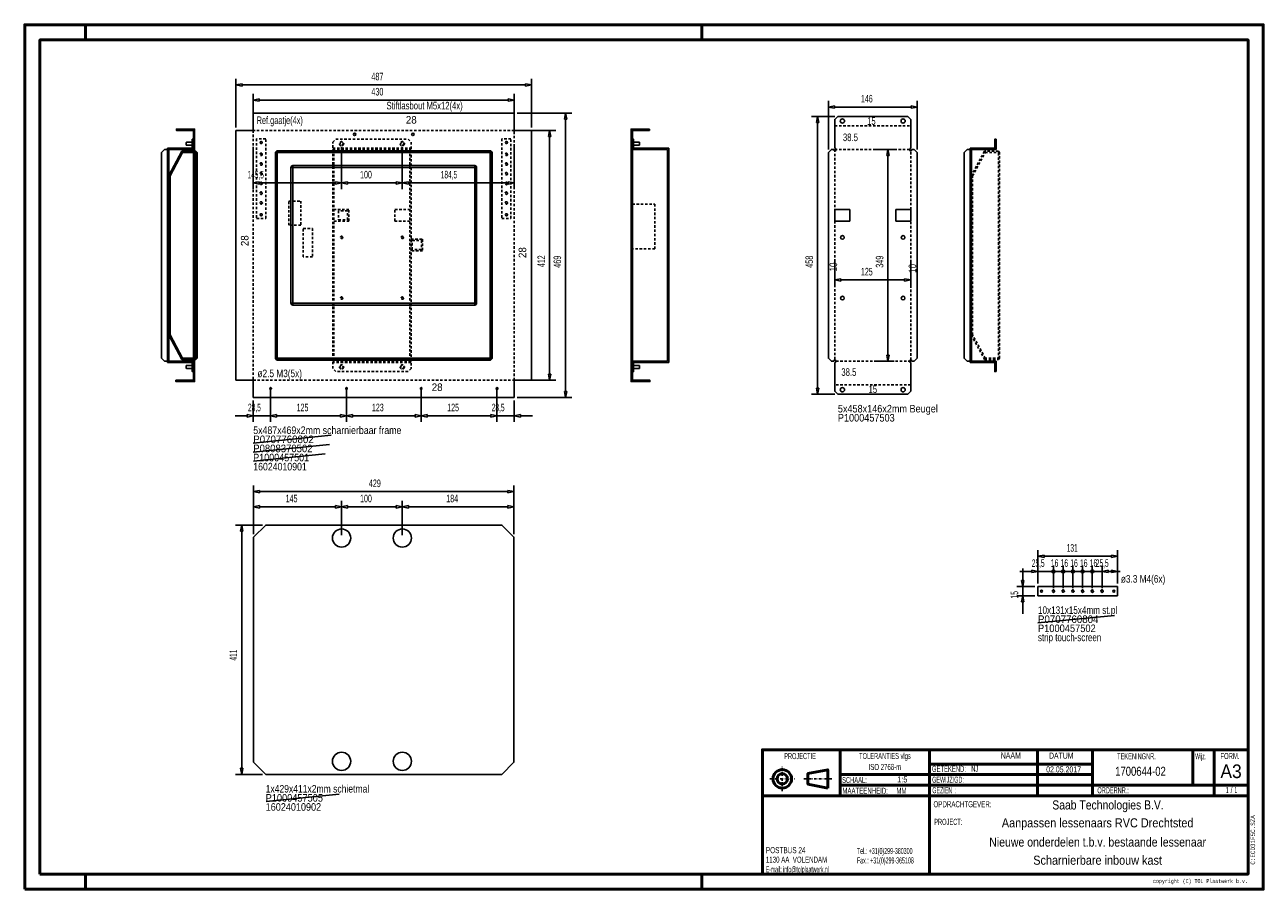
# Model space of a CAD drawing. Extents: x -1104 to 936, y 1253 to 2678.
import ezdxf
from ezdxf.enums import TextEntityAlignment as Align

# ---------------------------------------------------------------- set-up
doc = ezdxf.new("R2010")
doc.units = 0
doc.header["$MEASUREMENT"] = 0
doc.linetypes.add('DASHDOT', pattern=[8.5, 4, -2, 0.5, -2])
doc.linetypes.add('HIDDEN', pattern=[7, 4, -3])
doc.layers.get('0').update_dxf_attribs({"linetype": 'CONTINUOUS'})
for name, color, linetype in [('DIM49', 4, 'CONTINUOUS'), ('LE_GREEN', 3, 'CONTINUOUS'), ('LE_HIDDEN', 7, 'CONTINUOUS'), ('LE_MIDDLE', 7, 'CONTINUOUS'), ('TXT_ALL', 7, 'CONTINUOUS'), ('TXT_DIM49', 2, 'CONTINUOUS')]:
    doc.layers.add(name, color=color, linetype=linetype)
doc.layers.add('LE_ALL', color=7, linetype='CONTINUOUS', lineweight=50)
doc.styles.add('MONOTXT', font='monotxt.shx')

# ---------------------------------------------------------------- blocks, each defined once
blk = doc.blocks.new('_D1', base_point=(-756.6, 2503.4))
at = {"layer": 'DIM49', "color": 1}
for p, q in [((-756.6, 2588.4), (-756.6, 2508.4)), ((-756.6, 2578.4), (-746.6, 2580.4)), ((-746.6, 2576.4), (-756.6, 2578.4)), ((-746.6, 2580.4), (-746.6, 2576.4)), ((-746.6, 2578.4), (-279.6, 2578.4)), ((-279.6, 2576.4), (-279.6, 2580.4)), ((-279.6, 2580.4), (-269.6, 2578.4)), ((-269.6, 2578.4), (-279.6, 2576.4)), ((-269.6, 2588.4), (-269.6, 2508.4))]:
    blk.add_line(p, q, dxfattribs=at)
at = {"layer": 'TXT_DIM49', "width": 0.596}
blk.add_text('487', height=12.5, dxfattribs=at).set_placement((-523.6, 2585.9), align=Align.CENTER)
blk = doc.blocks.new('_D2', base_point=(-298.1, 2062.9))
at = {"layer": 'DIM49', "color": 1}
for p, q in [((-203.5, 2531.9), (-293.1, 2531.9)), ((-215.5, 2521.9), (-213.5, 2531.9)), ((-213.5, 2531.9), (-211.5, 2521.9)), ((-211.5, 2521.9), (-215.5, 2521.9)), ((-213.5, 2072.9), (-213.5, 2521.9)), ((-203.5, 2062.9), (-293.1, 2062.9)), ((-213.5, 2062.9), (-215.5, 2072.9)), ((-215.5, 2072.9), (-211.5, 2072.9)), ((-211.5, 2072.9), (-213.5, 2062.9))]:
    blk.add_line(p, q, dxfattribs=at)
at = {"layer": 'TXT_DIM49', "width": 0.596}
blk.add_text('469', height=12.5, rotation=90, dxfattribs=at).set_placement((-221, 2286.9), align=Align.CENTER)
blk = doc.blocks.new('_D3', base_point=(-728.1, 2062.9))
at = {"layer": 'DIM49', "color": 1}
for p, q in [((-699.6, 2022.9), (-699.6, 2077.9)), ((-728.1, 2022.9), (-728.1, 2057.9)), ((-738.1, 2032.9), (-758.1, 2032.9)), ((-728.1, 2032.9), (-738.1, 2034.9)), ((-738.1, 2034.9), (-738.1, 2030.9)), ((-738.1, 2030.9), (-728.1, 2032.9)), ((-728.1, 2032.9), (-699.6, 2032.9)), ((-689.6, 2034.9), (-699.6, 2032.9)), ((-699.6, 2032.9), (-689.6, 2030.9)), ((-689.6, 2030.9), (-689.6, 2034.9)), ((-689.6, 2032.9), (-669.6, 2032.9))]:
    blk.add_line(p, q, dxfattribs=at)
at = {"layer": 'TXT_DIM49', "width": 0.52}
blk.add_text('28,5', height=12.5, rotation=0, dxfattribs=at).set_placement((-726.2, 2040.4), align=Align.CENTER)
blk = doc.blocks.new('_D4', base_point=(-699.6, 2082.9))
at = {"layer": 'DIM49', "color": 1}
for p, q in [((-699.6, 2022.9), (-699.6, 2077.9)), ((-574.6, 2022.9), (-574.6, 2077.9)), ((-699.6, 2032.9), (-689.6, 2034.9)), ((-689.6, 2030.9), (-699.6, 2032.9)), ((-689.6, 2034.9), (-689.6, 2030.9)), ((-689.6, 2032.9), (-584.6, 2032.9)), ((-584.6, 2030.9), (-584.6, 2034.9)), ((-584.6, 2034.9), (-574.6, 2032.9)), ((-574.6, 2032.9), (-584.6, 2030.9))]:
    blk.add_line(p, q, dxfattribs=at)
at = {"layer": 'TXT_DIM49', "width": 0.557}
blk.add_text('125', height=12.5, rotation=360, dxfattribs=at).set_placement((-646.9, 2040.4), align=Align.CENTER)
blk = doc.blocks.new('_D5', base_point=(-574.6, 2082.9))
at = {"layer": 'DIM49', "color": 1}
for p, q in [((-574.6, 2022.9), (-574.6, 2077.9)), ((-451.6, 2022.9), (-451.6, 2077.9)), ((-574.6, 2032.9), (-564.6, 2034.9)), ((-564.6, 2030.9), (-574.6, 2032.9)), ((-564.6, 2034.9), (-564.6, 2030.9)), ((-564.6, 2032.9), (-461.6, 2032.9)), ((-461.6, 2030.9), (-461.6, 2034.9)), ((-461.6, 2034.9), (-451.6, 2032.9)), ((-451.6, 2032.9), (-461.6, 2030.9))]:
    blk.add_line(p, q, dxfattribs=at)
at = {"layer": 'TXT_DIM49', "width": 0.557}
blk.add_text('123', height=12.5, dxfattribs=at).set_placement((-522.9, 2040.4), align=Align.CENTER)
blk = doc.blocks.new('_D6', base_point=(-451.6, 2082.9))
at = {"layer": 'DIM49', "color": 1}
for p, q in [((-451.6, 2022.9), (-451.6, 2077.9)), ((-326.6, 2022.9), (-326.6, 2072.9)), ((-451.6, 2032.9), (-441.6, 2034.9)), ((-441.6, 2030.9), (-451.6, 2032.9)), ((-441.6, 2034.9), (-441.6, 2030.9)), ((-441.6, 2032.9), (-336.6, 2032.9)), ((-336.6, 2030.9), (-336.6, 2034.9)), ((-336.6, 2034.9), (-326.6, 2032.9)), ((-326.6, 2032.9), (-336.6, 2030.9))]:
    blk.add_line(p, q, dxfattribs=at)
at = {"layer": 'TXT_DIM49', "width": 0.557}
blk.add_text('125', height=12.5, rotation=360, dxfattribs=at).set_placement((-398.9, 2040.4), align=Align.CENTER)
blk = doc.blocks.new('_D7', base_point=(-326.6, 2082.9))
at = {"layer": 'DIM49', "color": 1}
for p, q in [((-326.6, 2022.9), (-326.6, 2077.9)), ((-298.1, 2022.9), (-298.1, 2057.9)), ((-336.6, 2032.9), (-356.6, 2032.9)), ((-326.6, 2032.9), (-336.6, 2034.9)), ((-336.6, 2034.9), (-336.6, 2030.9)), ((-336.6, 2030.9), (-326.6, 2032.9)), ((-326.6, 2032.9), (-298.1, 2032.9)), ((-288.1, 2034.9), (-298.1, 2032.9)), ((-298.1, 2032.9), (-288.1, 2030.9)), ((-288.1, 2030.9), (-288.1, 2034.9)), ((-288.1, 2032.9), (-268.1, 2032.9))]:
    blk.add_line(p, q, dxfattribs=at)
at = {"layer": 'TXT_DIM49', "width": 0.52}
blk.add_text('28,5', height=12.5, rotation=360, dxfattribs=at).set_placement((-324.7, 2040.4), align=Align.CENTER)
blk = doc.blocks.new('_D8', base_point=(-728.1, 2503.4))
at = {"layer": 'DIM49', "color": 1}
for p, q in [((-728.1, 2563.4), (-728.1, 2508.4)), ((-728.1, 2553.4), (-718.1, 2555.4)), ((-718.1, 2551.4), (-728.1, 2553.4)), ((-718.1, 2555.4), (-718.1, 2551.4)), ((-718.1, 2553.4), (-308.1, 2553.4)), ((-308.1, 2551.4), (-308.1, 2555.4)), ((-308.1, 2555.4), (-298.1, 2553.4)), ((-298.1, 2553.4), (-308.1, 2551.4)), ((-298.1, 2563.4), (-298.1, 2508.4))]:
    blk.add_line(p, q, dxfattribs=at)
at = {"layer": 'TXT_DIM49', "width": 0.596}
blk.add_text('430', height=12.5, dxfattribs=at).set_placement((-523.6, 2560.9), align=Align.CENTER)
blk = doc.blocks.new('_D9', base_point=(-298.1, 2091.4))
at = {"layer": 'DIM49', "color": 1}
for p, q in [((-229.9, 2503.4), (-293.1, 2503.4)), ((-241.9, 2493.4), (-239.9, 2503.4)), ((-237.9, 2493.4), (-241.9, 2493.4)), ((-239.9, 2503.4), (-237.9, 2493.4)), ((-239.9, 2101.4), (-239.9, 2493.4)), ((-239.9, 2091.4), (-241.9, 2101.4)), ((-241.9, 2101.4), (-237.9, 2101.4)), ((-237.9, 2101.4), (-239.9, 2091.4)), ((-229.9, 2091.4), (-293.1, 2091.4))]:
    blk.add_line(p, q, dxfattribs=at)
at = {"layer": 'TXT_DIM49', "width": 0.557}
blk.add_text('412', height=12.5, rotation=90, dxfattribs=at).set_placement((-247.4, 2287.7), align=Align.CENTER)
blk = doc.blocks.new('_D10', base_point=(-482.6, 2481.4))
at = {"layer": 'DIM49', "color": 1}
for p, q in [((-482.6, 2406.7), (-482.6, 2476.4)), ((-298.1, 2406.7), (-298.1, 2476.4)), ((-482.6, 2416.7), (-472.6, 2418.7)), ((-472.6, 2414.7), (-482.6, 2416.7)), ((-472.6, 2418.7), (-472.6, 2414.7)), ((-472.6, 2416.7), (-308.1, 2416.7)), ((-308.1, 2414.7), (-308.1, 2418.7)), ((-308.1, 2418.7), (-298.1, 2416.7)), ((-298.1, 2416.7), (-308.1, 2414.7))]:
    blk.add_line(p, q, dxfattribs=at)
at = {"layer": 'TXT_DIM49', "width": 0.512}
blk.add_text('184,5', height=12.5, dxfattribs=at).set_placement((-405.7, 2424.2), align=Align.CENTER)
blk = doc.blocks.new('_D11', base_point=(-582.6, 2481.4))
at = {"layer": 'DIM49', "color": 1}
for p, q in [((-582.6, 2406.7), (-582.6, 2476.4)), ((-482.6, 2406.7), (-482.6, 2476.4)), ((-582.6, 2416.7), (-572.6, 2418.7)), ((-572.6, 2414.7), (-582.6, 2416.7)), ((-572.6, 2418.7), (-572.6, 2414.7)), ((-572.6, 2416.7), (-492.6, 2416.7)), ((-492.6, 2414.7), (-492.6, 2418.7)), ((-492.6, 2418.7), (-482.6, 2416.7)), ((-482.6, 2416.7), (-492.6, 2414.7))]:
    blk.add_line(p, q, dxfattribs=at)
at = {"layer": 'TXT_DIM49', "width": 0.557}
blk.add_text('100', height=12.5, dxfattribs=at).set_placement((-542.4, 2424.2), align=Align.CENTER)
blk = doc.blocks.new('_D12', base_point=(-728.1, 2481.4))
at = {"layer": 'DIM49', "color": 1}
for p, q in [((-728.1, 2406.7), (-728.1, 2476.4)), ((-582.6, 2406.7), (-582.6, 2476.4)), ((-728.1, 2416.7), (-718.1, 2418.7)), ((-718.1, 2414.7), (-728.1, 2416.7)), ((-718.1, 2418.7), (-718.1, 2414.7)), ((-718.1, 2416.7), (-592.6, 2416.7)), ((-592.6, 2414.7), (-592.6, 2418.7)), ((-592.6, 2418.7), (-582.6, 2416.7)), ((-582.6, 2416.7), (-592.6, 2414.7))]:
    blk.add_line(p, q, dxfattribs=at)
at = {"layer": 'TXT_DIM49', "width": 0.512}
blk.add_text('145,5', height=12.5, dxfattribs=at).set_placement((-724, 2424.2), align=Align.CENTER)
blk = doc.blocks.new('_D13', base_point=(219.4, 2466.9))
at = {"layer": 'DIM49', "color": 1}
for p, q in [((219.4, 2551.9), (219.4, 2471.9)), ((365.4, 2551.9), (365.4, 2471.9)), ((219.4, 2541.9), (229.4, 2543.9)), ((229.4, 2539.9), (219.4, 2541.9)), ((229.4, 2543.9), (229.4, 2539.9)), ((229.4, 2541.9), (355.4, 2541.9)), ((355.4, 2539.9), (355.4, 2543.9)), ((355.4, 2543.9), (365.4, 2541.9)), ((365.4, 2541.9), (355.4, 2539.9))]:
    blk.add_line(p, q, dxfattribs=at)
at = {"layer": 'TXT_DIM49', "width": 0.557}
blk.add_text('146', height=12.5, dxfattribs=at).set_placement((282.6, 2549.4), align=Align.CENTER)
blk = doc.blocks.new('_D14', base_point=(234.9, 2068.4))
at = {"layer": 'DIM49', "color": 1}
for p, q in [((191.5, 2526.4), (229.9, 2526.4)), ((199.5, 2516.4), (201.5, 2526.4)), ((203.5, 2516.4), (199.5, 2516.4)), ((201.5, 2526.4), (203.5, 2516.4)), ((201.5, 2078.4), (201.5, 2516.4)), ((191.5, 2068.4), (229.9, 2068.4)), ((201.5, 2068.4), (199.5, 2078.4)), ((199.5, 2078.4), (203.5, 2078.4)), ((203.5, 2078.4), (201.5, 2068.4))]:
    blk.add_line(p, q, dxfattribs=at)
at = {"layer": 'TXT_DIM49', "width": 0.596}
blk.add_text('458', height=12.5, rotation=90, dxfattribs=at).set_placement((194, 2286.9), align=Align.CENTER)
blk = doc.blocks.new('_D15', base_point=(292.4, 2122.9))
at = {"layer": 'DIM49', "color": 1}
for p, q in [((327.4, 2471.9), (297.4, 2471.9)), ((315.4, 2461.9), (317.4, 2471.9)), ((317.4, 2471.9), (319.4, 2461.9)), ((319.4, 2461.9), (315.4, 2461.9)), ((317.4, 2132.9), (317.4, 2461.9)), ((327.4, 2122.9), (297.4, 2122.9)), ((317.4, 2122.9), (315.4, 2132.9)), ((315.4, 2132.9), (319.4, 2132.9)), ((319.4, 2132.9), (317.4, 2122.9))]:
    blk.add_line(p, q, dxfattribs=at)
at = {"layer": 'TXT_DIM49', "width": 0.596}
blk.add_text('349', height=12.5, rotation=90, dxfattribs=at).set_placement((309.9, 2286.9), align=Align.CENTER)
blk = doc.blocks.new('_D16', base_point=(229.9, 2294.2))
at = {"layer": 'DIM49', "color": 1}
for p, q in [((229.9, 2246.8), (229.9, 2289.2)), ((354.9, 2246.8), (354.9, 2289.2)), ((229.9, 2256.8), (239.9, 2258.8)), ((239.9, 2254.8), (229.9, 2256.8)), ((239.9, 2258.8), (239.9, 2254.8)), ((239.9, 2256.8), (344.9, 2256.8)), ((344.9, 2254.8), (344.9, 2258.8)), ((344.9, 2258.8), (354.9, 2256.8)), ((354.9, 2256.8), (344.9, 2254.8))]:
    blk.add_line(p, q, dxfattribs=at)
at = {"layer": 'TXT_DIM49', "width": 0.557}
blk.add_text('125', height=12.5, dxfattribs=at).set_placement((282.6, 2264.3), align=Align.CENTER)
blk = doc.blocks.new('_D17', base_point=(-727.6, 1832.9))
at = {"layer": 'DIM49', "color": 1}
for p, q in [((-727.6, 1917.9), (-727.6, 1837.9)), ((-298.6, 1917.9), (-298.6, 1837.9)), ((-727.6, 1907.9), (-717.6, 1909.9)), ((-717.6, 1905.9), (-727.6, 1907.9)), ((-717.6, 1909.9), (-717.6, 1905.9)), ((-717.6, 1907.9), (-308.6, 1907.9)), ((-308.6, 1905.9), (-308.6, 1909.9)), ((-308.6, 1909.9), (-298.6, 1907.9)), ((-298.6, 1907.9), (-308.6, 1905.9))]:
    blk.add_line(p, q, dxfattribs=at)
at = {"layer": 'TXT_DIM49', "width": 0.596}
blk.add_text('429', height=12.5, dxfattribs=at).set_placement((-527.8, 1915.4), align=Align.CENTER)
blk = doc.blocks.new('_D18', base_point=(-707.6, 1441.9))
at = {"layer": 'DIM49', "color": 1}
for p, q in [((-757.1, 1852.9), (-712.6, 1852.9)), ((-749.1, 1842.9), (-747.1, 1852.9)), ((-745.1, 1842.9), (-749.1, 1842.9)), ((-747.1, 1852.9), (-745.1, 1842.9)), ((-747.1, 1451.9), (-747.1, 1842.9)), ((-747.1, 1441.9), (-749.1, 1451.9)), ((-749.1, 1451.9), (-745.1, 1451.9)), ((-745.1, 1451.9), (-747.1, 1441.9)), ((-757.1, 1441.9), (-712.6, 1441.9))]:
    blk.add_line(p, q, dxfattribs=at)
at = {"layer": 'TXT_DIM49', "width": 0.518}
blk.add_text('411', height=12.5, rotation=90, dxfattribs=at).set_placement((-754.6, 1638.4), align=Align.CENTER)
blk = doc.blocks.new('_D19', base_point=(-727.6, 1832.9))
at = {"layer": 'DIM49', "color": 1}
for p, q in [((-727.6, 1892.9), (-727.6, 1837.9)), ((-727.6, 1882.9), (-717.6, 1884.9)), ((-717.6, 1880.9), (-727.6, 1882.9)), ((-717.6, 1884.9), (-717.6, 1880.9)), ((-717.6, 1882.9), (-592.6, 1882.9)), ((-592.6, 1880.9), (-592.6, 1884.9)), ((-592.6, 1884.9), (-582.6, 1882.9)), ((-582.6, 1882.9), (-592.6, 1880.9)), ((-582.6, 1892.9), (-582.6, 1836.4))]:
    blk.add_line(p, q, dxfattribs=at)
at = {"layer": 'TXT_DIM49', "width": 0.557}
blk.add_text('145', height=12.5, rotation=0, dxfattribs=at).set_placement((-664.9, 1890.4), align=Align.CENTER)
blk = doc.blocks.new('_D20', base_point=(-582.6, 1831.4))
at = {"layer": 'DIM49', "color": 1}
for p, q in [((-582.6, 1892.9), (-582.6, 1836.4)), ((-582.6, 1882.9), (-572.6, 1884.9)), ((-572.6, 1880.9), (-582.6, 1882.9)), ((-572.6, 1884.9), (-572.6, 1880.9)), ((-572.6, 1882.9), (-492.6, 1882.9)), ((-492.6, 1880.9), (-492.6, 1884.9)), ((-492.6, 1884.9), (-482.6, 1882.9)), ((-482.6, 1882.9), (-492.6, 1880.9)), ((-482.6, 1892.9), (-482.6, 1836.4))]:
    blk.add_line(p, q, dxfattribs=at)
at = {"layer": 'TXT_DIM49', "width": 0.557}
blk.add_text('100', height=12.5, dxfattribs=at).set_placement((-542.4, 1890.4), align=Align.CENTER)
blk = doc.blocks.new('_D21', base_point=(-482.6, 1831.4))
at = {"layer": 'DIM49', "color": 1}
for p, q in [((-482.6, 1892.9), (-482.6, 1836.4)), ((-482.6, 1882.9), (-472.6, 1884.9)), ((-472.6, 1880.9), (-482.6, 1882.9)), ((-472.6, 1884.9), (-472.6, 1880.9)), ((-472.6, 1882.9), (-308.6, 1882.9)), ((-308.6, 1880.9), (-308.6, 1884.9)), ((-308.6, 1884.9), (-298.6, 1882.9)), ((-298.6, 1882.9), (-308.6, 1880.9)), ((-298.6, 1892.9), (-298.6, 1837.9))]:
    blk.add_line(p, q, dxfattribs=at)
at = {"layer": 'TXT_DIM49', "width": 0.557}
blk.add_text('184', height=12.5, rotation=360, dxfattribs=at).set_placement((-400.4, 1890.4), align=Align.CENTER)
blk = doc.blocks.new('_D22', base_point=(564.5, 1751.4))
at = {"layer": 'DIM49', "color": 1}
for p, q in [((554.5, 1776.4), (534.5, 1776.4)), ((564.5, 1776.4), (554.5, 1778.4)), ((554.5, 1778.4), (554.5, 1774.4)), ((554.5, 1774.4), (564.5, 1776.4)), ((564.5, 1786.4), (564.5, 1756.4)), ((564.5, 1776.4), (590, 1776.4)), ((590, 1786.4), (590, 1748.9))]:
    blk.add_line(p, q, dxfattribs=at)
blk.add_circle((590, 1776.4), 2.5, dxfattribs=at)
at = {"layer": 'TXT_DIM49', "width": 0.52}
blk.add_text('25,5', height=12.5, rotation=360, dxfattribs=at).set_placement((564.9, 1783.9), align=Align.CENTER)
blk = doc.blocks.new('_D23', base_point=(590, 1743.9))
at = {"layer": 'DIM49', "color": 1}
for p, q in [((590, 1786.4), (590, 1748.9)), ((590, 1776.4), (606, 1776.4)), ((606, 1786.4), (606, 1748.9))]:
    blk.add_line(p, q, dxfattribs=at)
blk.add_circle((606, 1776.4), 2.5, dxfattribs=at)
at = {"layer": 'TXT_DIM49', "width": 0.537}
blk.add_text('16', height=12.5, rotation=360, dxfattribs=at).set_placement((591.9, 1783.9), align=Align.CENTER)
blk = doc.blocks.new('_D24', base_point=(606, 1743.9))
at = {"layer": 'DIM49', "color": 1}
for p, q in [((606, 1786.4), (606, 1748.9)), ((606, 1776.4), (622, 1776.4)), ((622, 1786.4), (622, 1748.9))]:
    blk.add_line(p, q, dxfattribs=at)
blk.add_circle((622, 1776.4), 2.5, dxfattribs=at)
at = {"layer": 'TXT_DIM49', "width": 0.537}
blk.add_text('16', height=12.5, rotation=360, dxfattribs=at).set_placement((607.9, 1783.9), align=Align.CENTER)
blk = doc.blocks.new('_D25', base_point=(622, 1743.9))
at = {"layer": 'DIM49', "color": 1}
for p, q in [((622, 1786.4), (622, 1748.9)), ((622, 1776.4), (638, 1776.4)), ((638, 1786.4), (638, 1748.9))]:
    blk.add_line(p, q, dxfattribs=at)
blk.add_circle((638, 1776.4), 2.5, dxfattribs=at)
at = {"layer": 'TXT_DIM49', "width": 0.537}
blk.add_text('16', height=12.5, rotation=360, dxfattribs=at).set_placement((623.9, 1783.9), align=Align.CENTER)
blk = doc.blocks.new('_D26', base_point=(638, 1743.9))
at = {"layer": 'DIM49', "color": 1}
for p, q in [((638, 1786.4), (638, 1748.9)), ((638, 1776.4), (654, 1776.4)), ((654, 1786.4), (654, 1748.9))]:
    blk.add_line(p, q, dxfattribs=at)
blk.add_circle((654, 1776.4), 2.5, dxfattribs=at)
at = {"layer": 'TXT_DIM49', "width": 0.537}
blk.add_text('16', height=12.5, rotation=360, dxfattribs=at).set_placement((639.9, 1783.9), align=Align.CENTER)
blk = doc.blocks.new('_D27', base_point=(654, 1743.9))
at = {"layer": 'DIM49', "color": 1}
for p, q in [((654, 1786.4), (654, 1748.9)), ((654, 1776.4), (670, 1776.4)), ((670, 1786.4), (670, 1748.9)), ((680, 1778.4), (670, 1776.4)), ((670, 1776.4), (680, 1774.4)), ((680, 1774.4), (680, 1778.4)), ((680, 1776.4), (700, 1776.4))]:
    blk.add_line(p, q, dxfattribs=at)
at = {"layer": 'TXT_DIM49', "width": 0.537}
blk.add_text('16', height=12.5, rotation=360, dxfattribs=at).set_placement((655.9, 1783.9), align=Align.CENTER)
blk = doc.blocks.new('_D28', base_point=(670, 1743.9))
at = {"layer": 'DIM49', "color": 1}
for p, q in [((670, 1786.4), (670, 1748.9)), ((670, 1776.4), (680, 1778.4)), ((680, 1774.4), (670, 1776.4)), ((680, 1778.4), (680, 1774.4)), ((680, 1776.4), (685.5, 1776.4)), ((685.5, 1774.4), (685.5, 1778.4)), ((685.5, 1778.4), (695.5, 1776.4)), ((695.5, 1776.4), (685.5, 1774.4)), ((695.5, 1786.4), (695.5, 1756.4))]:
    blk.add_line(p, q, dxfattribs=at)
at = {"layer": 'TXT_DIM49', "width": 0.52}
blk.add_text('25,5', height=12.5, rotation=0, dxfattribs=at).set_placement((670.4, 1783.9), align=Align.CENTER)
blk = doc.blocks.new('_D29', base_point=(564.5, 1751.4))
at = {"layer": 'DIM49', "color": 1}
for p, q in [((564.5, 1811.4), (564.5, 1756.4)), ((564.5, 1801.4), (574.5, 1803.4)), ((574.5, 1799.4), (564.5, 1801.4)), ((574.5, 1803.4), (574.5, 1799.4)), ((574.5, 1801.4), (685.5, 1801.4)), ((685.5, 1799.4), (685.5, 1803.4)), ((685.5, 1803.4), (695.5, 1801.4)), ((695.5, 1801.4), (685.5, 1799.4)), ((695.5, 1811.4), (695.5, 1756.4))]:
    blk.add_line(p, q, dxfattribs=at)
at = {"layer": 'TXT_DIM49', "width": 0.518}
blk.add_text('131', height=12.5, rotation=360, dxfattribs=at).set_placement((620.9, 1808.9), align=Align.CENTER)
blk = doc.blocks.new('_D30', base_point=(564.5, 1736.4))
at = {"layer": 'DIM49', "color": 1}
for p, q in [((539.5, 1761.4), (539.5, 1781.4)), ((541.5, 1761.4), (537.5, 1761.4)), ((537.5, 1761.4), (539.5, 1751.4)), ((539.5, 1751.4), (541.5, 1761.4)), ((529.5, 1751.4), (559.5, 1751.4)), ((529.5, 1736.4), (559.5, 1736.4)), ((539.5, 1736.4), (537.5, 1726.4)), ((539.5, 1736.4), (539.5, 1751.4)), ((541.5, 1726.4), (539.5, 1736.4)), ((537.5, 1726.4), (541.5, 1726.4)), ((539.5, 1726.4), (539.5, 1706.4))]:
    blk.add_line(p, q, dxfattribs=at)
at = {"layer": 'TXT_DIM49', "width": 0.537}
blk.add_text('15', height=12.5, rotation=90, dxfattribs=at).set_placement((532, 1737.8), align=Align.CENTER)

msp = doc.modelspace()

# ---------------------------------------------------------------- linework, layer by layer
for p, q in [((495.4, 2471.9), (495.4, 2488.9)), ((-867.1, 2471.9), (-867.1, 2122.9)), ((-822.6, 2125.9), (-822.6, 2468.9)), ((-688.6, 2125.9), (-688.6, 2468.9)), ((-337.6, 2468.9), (-337.6, 2125.9)), ((-45.6, 2471.9), (-103.6, 2471.9)), ((-45.6, 2122.9), (-45.6, 2471.9)), ((-43.6, 2120.9), (-43.6, 2473.9)), ((454.9, 2471.9), (454.9, 2122.9)), ((-690.6, 2466.9), (-335.6, 2466.9)), ((-666.1, 2442.4), (-360.1, 2442.4)), ((-663.1, 2215.4), (-663.1, 2445.4)), ((-363.1, 2445.4), (-363.1, 2215.4)), ((-360.1, 2218.4), (-666.1, 2218.4)), ((-335.6, 2127.9), (-690.6, 2127.9)), ((-45.6, 2122.9), (-103.6, 2122.9)), ((495.4, 2105.9), (495.4, 2122.9)), ((-728.1, 1987.9), (-599.8, 2001.1)), ((-728.1, 1972.9), (-602.7, 1985.8)), ((-727.7, 1958.4), (-609.7, 1970)), ((564.5, 1691.4), (690.3, 1703.7)), ((-707, 1397.3), (-586.7, 1409.3))]:
    msp.add_line(p, q)
for points in [[(-826.6, 2488.9), (-828.6, 2488.9), (-828.6, 2473.9), (-869.1, 2473.9), (-869.1, 2120.9), (-828.6, 2120.9), (-828.6, 2105.9), (-826.6, 2105.9)], [(-826.6, 2503.4), (-854.6, 2503.4), (-854.6, 2505.4), (-824.6, 2505.4), (-824.6, 2089.4), (-855.6, 2089.4), (-855.6, 2091.4), (-826.6, 2091.4), (-826.6, 2503.4)], [(-75.6, 2505.4), (-75.6, 2503.4), (-103.6, 2503.4), (-103.6, 2091.4), (-74.6, 2091.4), (-74.6, 2089.4), (-105.6, 2089.4), (-105.6, 2505.4), (-75.6, 2505.4)], [(-103.6, 2488.9), (-101.6, 2488.9), (-101.6, 2473.9), (-43.6, 2473.9)], [(495.4, 2488.9), (493.4, 2488.9), (493.4, 2473.9), (452.9, 2473.9), (452.9, 2120.9), (493.4, 2120.9), (493.4, 2105.9), (495.4, 2105.9)], [(-826.6, 2122.9), (-874.1, 2122.9), (-879.1, 2127.9), (-879.1, 2466.9), (-874.1, 2471.9), (-826.6, 2471.9)], [(-867.1, 2165.9), (-845.6, 2125.9), (-822.6, 2125.9), (-820.6, 2127.9), (-820.6, 2466.9), (-822.6, 2468.9), (-845.6, 2468.9), (-867.1, 2428.9)], [(-826.6, 2478.9), (-838.1, 2478.9), (-838.6, 2479.4), (-838.6, 2483.4), (-838.1, 2483.9), (-826.6, 2483.9)], [(-337.6, 2125.9), (-688.6, 2125.9), (-690.6, 2127.9), (-690.6, 2466.9), (-688.6, 2468.9), (-337.6, 2468.9), (-335.6, 2466.9), (-335.6, 2127.9), (-337.6, 2125.9)], [(-103.6, 2478.9), (-92.1, 2478.9), (-91.6, 2479.4), (-91.6, 2483.4), (-92.1, 2483.9), (-103.6, 2483.9)], [(495.4, 2122.9), (447.9, 2122.9), (442.9, 2127.9), (442.9, 2466.9), (447.9, 2471.9), (495.4, 2471.9)], [(-820.6, 2127.9), (-844.4, 2127.9), (-865.1, 2166.4), (-865.1, 2428.4), (-844.4, 2466.9), (-820.6, 2466.9)], [(-826.6, 2110.9), (-838.1, 2110.9), (-838.6, 2111.4), (-838.6, 2115.4), (-838.1, 2115.9), (-826.6, 2115.9)], [(-43.6, 2120.9), (-101.6, 2120.9), (-101.6, 2105.9), (-103.6, 2105.9)], [(-103.6, 2110.9), (-92.1, 2110.9), (-91.6, 2111.4), (-91.6, 2115.4), (-92.1, 2115.9), (-103.6, 2115.9)]]:
    msp.add_lwpolyline(points)
msp.add_lwpolyline([(-363.1, 2215.4), (-663.1, 2215.4, -0.414214), (-666.1, 2218.4), (-666.1, 2442.4, -0.414214), (-663.1, 2445.4), (-363.1, 2445.4, -0.414214), (-360.1, 2442.4), (-360.1, 2218.4, -0.414214), (-363.1, 2215.4)], format="xyb")
at = {"layer": 'LE_ALL', "color": 1}
for p, q in [((-1004.4, 2652.5), (-1004.4, 2677.5)), ((10.6, 2652.5), (10.6, 2677.5)), ((654.5, 1458.9), (385.8, 1458.9)), ((654.5, 1423.9), (238.9, 1423.9)), ((-1004.4, 1277.5), (-1004.4, 1252.5)), ((10.6, 1277.5), (10.6, 1252.5))]:
    msp.add_line(p, q, dxfattribs=at)
at = {"layer": 'LE_ALL', "color": 10}
for p, q in [((238.9, 1482.5), (238.9, 1406.4)), ((385.8, 1482.5), (385.8, 1277.5)), ((563.5, 1482.5), (563.5, 1406.4)), ((654.5, 1482.5), (654.5, 1406.4)), ((819.7, 1482.5), (819.7, 1423.9)), ((854.7, 1482.5), (854.7, 1406.4)), ((910.6, 1406.4), (110.6, 1406.4))]:
    msp.add_line(p, q, dxfattribs=at)
for points in [[(-1104.4, 1252.5), (935.6, 1252.5), (935.6, 2677.5), (-1104.4, 2677.5), (-1104.4, 1252.5)], [(-1079.4, 1277.5), (910.6, 1277.5), (910.6, 2652.5), (-1079.4, 2652.5), (-1079.4, 1277.5)], [(910.6, 1482.5), (110.6, 1482.5), (110.6, 1277.5)], [(218.2, 1419.3), (185.5, 1425.9), (185.5, 1443.1), (218.2, 1449.6), (218.2, 1419.3)], [(910.6, 1423.9), (654.5, 1423.9)]]:
    msp.add_lwpolyline(points, dxfattribs=at)
at = {"layer": 'LE_ALL', "color": 1}
msp.add_lwpolyline([(654.5, 1441.4), (385.8, 1441.4), (238.9, 1441.4)], dxfattribs=at)
at = {"layer": 'LE_ALL', "color": 10}
for radius in [15.2, 8.57]:
    msp.add_circle((143.4, 1434.5), radius, dxfattribs=at)
at = {"layer": 'LE_GREEN'}
for p, q in [((-298.1, 2531.9), (-728.1, 2531.9)), ((-756.6, 2091.4), (-756.6, 2503.4)), ((-269.6, 2091.4), (-269.6, 2503.4)), ((254.4, 2372.9), (229.9, 2372.9)), ((330.4, 2353.9), (330.4, 2372.9)), ((330.4, 2372.9), (354.9, 2372.9)), ((354.9, 2353.9), (330.4, 2353.9)), ((-298.1, 2062.9), (-728.1, 2062.9))]:
    msp.add_line(p, q, dxfattribs=at)
for points in [[(-728.1, 2531.9), (-728.1, 2503.4), (-756.6, 2503.4)], [(-298.1, 2531.9), (-298.1, 2503.4), (-269.6, 2503.4)], [(229.9, 2473.9), (229.9, 2521.4), (234.9, 2526.4)], [(234.9, 2526.4), (349.9, 2526.4), (354.9, 2521.4), (354.9, 2473.9)], [(-334.6, 2467.4), (-337.2, 2469.9), (-689, 2469.9), (-691.6, 2467.4), (-691.6, 2127.5), (-689, 2124.9), (-337.2, 2124.9), (-334.6, 2127.5), (-334.6, 2467.4)], [(229.9, 2372.9), (229.9, 2353.9)], [(229.9, 2353.9), (254.4, 2353.9), (254.4, 2372.9)], [(354.9, 2353.9), (354.9, 2372.9)], [(354.9, 2120.9), (354.9, 2073.4), (349.9, 2068.4), (234.9, 2068.4), (229.9, 2073.4), (229.9, 2120.9)], [(-756.6, 2091.4), (-728.1, 2091.4), (-728.1, 2062.9)], [(-269.6, 2091.4), (-298.1, 2091.4), (-298.1, 2062.9)], [(-318.6, 1441.9), (-707.6, 1441.9), (-727.6, 1461.9), (-727.6, 1832.9), (-707.6, 1852.9), (-318.6, 1852.9), (-298.6, 1832.9), (-298.6, 1461.9), (-318.6, 1441.9)], [(564.5, 1736.4), (695.5, 1736.4), (695.5, 1751.4), (564.5, 1751.4), (564.5, 1736.4)]]:
    msp.add_lwpolyline(points, dxfattribs=at)
for points in [[(229.9, 2120.9, 2.414214), (227.9, 2122.9), (224.4, 2122.9), (219.4, 2127.9), (219.4, 2466.9), (224.4, 2471.9), (227.9, 2471.9, 2.414214), (229.9, 2473.9)], [(354.9, 2473.9, 2.414214), (356.9, 2471.9), (360.4, 2471.9), (365.4, 2466.9), (365.4, 2127.9), (360.4, 2122.9), (356.9, 2122.9, 2.414214), (354.9, 2120.9)]]:
    msp.add_lwpolyline(points, format="xyb", dxfattribs=at)
for centre, radius in [((242.4, 2518.9), 3.5), ((342.4, 2518.9), 3.5), ((-561.1, 2496.9), 2.1), ((-465.1, 2496.9), 2.1), ((-715.1, 2483.4), 1.65), ((-311.1, 2483.4), 1.65), ((-715.1, 2364.4), 1.65), ((-311.1, 2364.4), 1.65), ((242.4, 2326.9), 3), ((342.4, 2326.9), 3), ((242.4, 2226.9), 3), ((342.4, 2226.9), 3), ((-699.6, 2077.9), 1.25), ((-574.6, 2077.9), 1.25), ((-451.6, 2077.9), 1.25), ((-326.6, 2077.9), 1.25), ((242.4, 2075.9), 3.5), ((342.4, 2075.9), 3.5), ((-582.6, 1831.4), 15), ((-482.6, 1831.4), 15), ((570.5, 1743.9), 1.65), ((590, 1743.9), 1.65), ((606, 1743.9), 1.65), ((622, 1743.9), 1.65), ((638, 1743.9), 1.65), ((654, 1743.9), 1.65), ((670, 1743.9), 1.65), ((689.5, 1743.9), 1.65), ((-582.6, 1463.4), 15), ((-482.6, 1463.4), 15)]:
    msp.add_circle(centre, radius, dxfattribs=at)
at = {"layer": 'LE_HIDDEN', "color": 1, "linetype": 'HIDDEN'}
for p, q in [((229.9, 2510.9), (354.9, 2510.9)), ((-597.1, 2473.9), (-468.1, 2473.9)), ((-597.1, 2471.9), (-468.1, 2471.9)), ((-595.1, 2471.9), (-595.1, 2122.9)), ((-470.1, 2124.9), (-470.1, 2471.9)), ((229.9, 2471.9), (354.9, 2471.9)), ((354.9, 2372.9), (354.9, 2471.9)), ((499.4, 2125.9), (499.4, 2468.9)), ((-570.6, 2372.9), (-595.1, 2372.9)), ((-494.6, 2353.9), (-494.6, 2372.9)), ((-494.6, 2372.9), (-470.1, 2372.9)), ((-470.1, 2353.9), (-494.6, 2353.9)), ((229.9, 2353.9), (229.9, 2122.9)), ((-468.1, 2122.9), (-597.1, 2122.9)), ((354.9, 2122.9), (229.9, 2122.9)), ((-468.1, 2120.9), (-597.1, 2120.9)), ((354.9, 2083.9), (229.9, 2083.9))]:
    msp.add_line(p, q, dxfattribs=at)
for points in [[(-298.1, 2091.4), (-298.1, 2503.4), (-728.1, 2503.4), (-728.1, 2091.4), (-298.1, 2091.4)], [(-707.6, 2358.4), (-707.6, 2489.4), (-722.6, 2489.4), (-722.6, 2358.4), (-707.6, 2358.4)], [(-592.1, 2488.9), (-473.1, 2488.9), (-468.1, 2483.9), (-468.1, 2110.9), (-473.1, 2105.9), (-592.1, 2105.9), (-597.1, 2110.9), (-597.1, 2483.9), (-592.1, 2488.9)], [(-303.6, 2358.4), (-303.6, 2489.4), (-318.6, 2489.4), (-318.6, 2358.4), (-303.6, 2358.4)], [(229.9, 2471.9), (229.9, 2372.9)], [(454.9, 2165.9), (476.4, 2125.9), (499.4, 2125.9), (501.4, 2127.9), (501.4, 2466.9), (499.4, 2468.9), (476.4, 2468.9), (454.9, 2428.9)], [(501.4, 2127.9), (477.6, 2127.9), (456.9, 2166.4), (456.9, 2428.4), (477.6, 2466.9), (501.4, 2466.9)], [(-669.6, 2386.9), (-649.6, 2386.9), (-649.6, 2346.9), (-669.6, 2346.9), (-669.6, 2386.9)], [(-595.1, 2353.9), (-570.6, 2353.9), (-570.6, 2372.9)], [(-587.6, 2355.9), (-572.6, 2355.9), (-572.6, 2370.9), (-587.6, 2370.9), (-587.6, 2355.9)], [(-103.6, 2381.9), (-66.6, 2381.9), (-66.6, 2307.9), (-103.6, 2307.9)], [(354.9, 2124.9), (354.9, 2353.9)], [(-645.6, 2294.9), (-645.6, 2341.9), (-630.6, 2341.9), (-630.6, 2294.9), (-645.6, 2294.9)], [(-468.1, 2323.9), (-449.1, 2323.9), (-449.1, 2304.9), (-468.1, 2304.9)], [(-466.1, 2306.9), (-466.1, 2321.9), (-451.1, 2321.9), (-451.1, 2306.9), (-466.1, 2306.9)]]:
    msp.add_lwpolyline(points, dxfattribs=at)
for centre, radius in [((-715.1, 2483.4), 1.65), ((-582.6, 2481.4), 3.5), ((-582.6, 2481.4), 2.5), ((-482.6, 2481.4), 3.5), ((-482.6, 2481.4), 2.5), ((-311.1, 2483.4), 1.65), ((-715.1, 2463.9), 2), ((-715.1, 2447.9), 2), ((-715.1, 2463.9), 1.65), ((-715.1, 2447.9), 1.65), ((-311.1, 2463.9), 2), ((-311.1, 2447.9), 2), ((-311.1, 2463.9), 1.65), ((-311.1, 2447.9), 1.65), ((-715.1, 2431.9), 2), ((-715.1, 2431.9), 1.65), ((-311.1, 2431.9), 2), ((-311.1, 2431.9), 1.65), ((-715.1, 2415.9), 2), ((-715.1, 2415.9), 1.65), ((-311.1, 2415.9), 2), ((-311.1, 2415.9), 1.65), ((-715.1, 2399.9), 2), ((-715.1, 2399.9), 1.65), ((-311.1, 2399.9), 2), ((-311.1, 2399.9), 1.65), ((-715.1, 2383.9), 2), ((-715.1, 2383.9), 1.65), ((-311.1, 2383.9), 2), ((-311.1, 2383.9), 1.65), ((-715.1, 2364.4), 1.65), ((-311.1, 2364.4), 1.65), ((-582.6, 2326.9), 2), ((-582.6, 2326.9), 1.6), ((-482.6, 2326.9), 2), ((-482.6, 2326.9), 1.6), ((-582.6, 2226.9), 2), ((-582.6, 2226.9), 1.6), ((-482.6, 2226.9), 2), ((-482.6, 2226.9), 1.6), ((-582.6, 2113.4), 3.5), ((-582.6, 2113.4), 2.5), ((-482.6, 2113.4), 3.5), ((-482.6, 2113.4), 2.5), ((-699.6, 2077.9), 1.5), ((-574.6, 2077.9), 1.5), ((-451.6, 2077.9), 1.5), ((-326.6, 2077.9), 1.5), ((590, 1743.9), 2), ((606, 1743.9), 2), ((622, 1743.9), 2), ((638, 1743.9), 2), ((654, 1743.9), 2), ((670, 1743.9), 2)]:
    msp.add_circle(centre, radius, dxfattribs=at)
at = {"layer": 'LE_MIDDLE', "color": 1, "linetype": 'DASHDOT'}
for p, q in [((143.4, 1414), (143.4, 1454.9)), ((122.9, 1434.5), (163.8, 1434.5)), ((178.7, 1434.5), (225.1, 1434.5))]:
    msp.add_line(p, q, dxfattribs=at)

# ---------------------------------------------------------------- block references
at = {"layer": 'DIM49'}
for name, p in [('_D1', (-756.6, 2503.4)), ('_D8', (-728.1, 2503.4)), ('_D13', (219.4, 2466.9)), ('_D2', (-298.1, 2062.9)), ('_D14', (234.9, 2068.4)), ('_D9', (-298.1, 2091.4)), ('_D12', (-728.1, 2481.4)), ('_D11', (-582.6, 2481.4)), ('_D10', (-482.6, 2481.4)), ('_D15', (292.4, 2122.9)), ('_D16', (229.9, 2294.2)), ('_D3', (-728.1, 2062.9)), ('_D4', (-699.6, 2082.9)), ('_D5', (-574.6, 2082.9)), ('_D6', (-451.6, 2082.9)), ('_D7', (-326.6, 2082.9)), ('_D17', (-727.6, 1832.9)), ('_D19', (-727.6, 1832.9)), ('_D20', (-582.6, 1831.4)), ('_D21', (-482.6, 1831.4)), ('_D18', (-707.6, 1441.9)), ('_D29', (564.5, 1751.4)), ('_D22', (564.5, 1751.4)), ('_D23', (590, 1743.9)), ('_D24', (606, 1743.9)), ('_D25', (622, 1743.9)), ('_D26', (638, 1743.9)), ('_D27', (654, 1743.9)), ('_D28', (670, 1743.9)), ('_D30', (564.5, 1736.4))]:
    msp.add_blockref(name, p, dxfattribs=at)

# ---------------------------------------------------------------- texts
at = {"layer": 'TXT_ALL', "color": 4}
for s, width, p in [('Stiftlasbout M5x12(4x)', 0.755, (-508.6, 2538)), ('Ref.gaatje(4x)', 0.725, (-722.5, 2513.8)), ('28', 0.961, (-476.7, 2514.5)), ('15', 0.75, (283.1, 2512.5)), ('38.5', 0.762, (243.2, 2485.7)), ('ø2.5 M3(5x)', 0.814, (-721.1, 2096.6)), ('38.5', 0.762, (240.6, 2098.8)), ('28', 0.961, (-434.1, 2073.8)), ('15', 0.75, (285.5, 2070.4)), ('5x458x146x2mm Beugel', 0.895, (234.9, 2038.4)), ('P1000457503', 0.899, (234.9, 2023.4)), ('5x487x469x2mm scharnierbaar frame', 0.867, (-728.1, 2002.9)), ('P0707760802', 0.957, (-728.1, 1987.9)), ('P0808370502', 0.938, (-728.1, 1972.9)), ('P1000457501', 0.884, (-728.1, 1957.9)), ('16024010901', 0.863, (-728.1, 1942.9)), ('ø3.3 M4(6x)', 0.812, (701.1, 1757.9)), ('10x131x15x4mm st.pl', 0.803, (564.5, 1706.4)), ('P0707760804', 0.957, (564.5, 1691.4)), ('strip touch-screen', 0.785, (564.5, 1661.4)), ('P1000457502', 0.914, (564.5, 1676.4)), ('1x429x411x2mm schietmal', 0.842, (-707.6, 1411.9)), ('P1000457505', 0.906, (-707.6, 1396.9)), ('16024010902', 0.893, (-707.6, 1381.9))]:
    msp.add_text(s, height=12.5, dxfattribs=dict(at, width=width)).set_placement(p)
for s, width, p in [('28', 0.961, (-735.9, 2312.6)), ('28', 0.961, (-278.5, 2293)), ('10', 0.797, (233.7, 2270.8)), ('10', 0.797, (363.9, 2268.4))]:
    msp.add_text(s, height=12.5, rotation=90.0002, dxfattribs=dict(at, width=width)).set_placement(p)
at = {"layer": 'TXT_ALL', "color": 6}
for s, width, p in [('PROJECTIE', 0.557, (172.6, 1467)), ('TOLERANTIES vlgs', 0.566, (312.4, 1467.2)), ('ISO 2768-m', 0.597, (312.4, 1449.1))]:
    msp.add_text(s, height=10, dxfattribs=dict(at, width=width)).set_placement(p, align=Align.CENTER)
for s, width, p in [('NAAM', 0.691, (503.1, 1468)), ('DATUM', 0.675, (582.8, 1467.7)), ('TEKENINGNR.', 0.558, (694.9, 1466.8)), ('Wijz.', 0.5, (823.5, 1466.8)), ('FORM.', 0.584, (865.1, 1467.1)), ('GETEKEND:', 0.58, (389.9, 1446)), ('SCHAAL:', 0.569, (241.9, 1427.6)), ('GEWIJZIGD:', 0.536, (390.2, 1428.1)), ('MAATEENHEID:     MM', 0.599, (242.3, 1409.8)), ('GEZIEN  :', 0.526, (390.5, 1410.8)), ('ORDERNR.:', 0.554, (662.3, 1410.7)), ('OPDRACHTGEVER:', 0.609, (392.4, 1387.7)), ('PROJECT:', 0.562, (393.6, 1358.6))]:
    msp.add_text(s, height=10, dxfattribs=dict(at, width=width)).set_placement(p)
at = {"layer": 'TXT_ALL', "color": 5}
for s, width, p in [('NJ', 0.566, (454.6, 1446.2)), ('1:5', 0.797, (332.6, 1428.5)), ('1', 0.449, (888.4, 1411.2))]:
    msp.add_text(s, height=10, dxfattribs=dict(at, width=width)).set_placement(p)
for s, height, width, p in [('02.05.2017', 10, 0.687, (606.8, 1445)), ('1700644-02', 15, 0.778, (733.4, 1439.5)), ('/', 10, 0.654, (883.4, 1411.2)), ('Saab Technologies B.V.', 15, 0.853, (679.9, 1384)), ('Aanpassen lessenaars RVC Drechtsted', 15, 0.893, (662.8, 1354.5)), ('Nieuwe onderdelen t.b.v. bestaande lessenaar', 15, 0.863, (662.8, 1322.8)), ('Scharnierbare inbouw kast', 15, 0.893, (662.8, 1292.9))]:
    msp.add_text(s, height=height, dxfattribs=dict(at, width=width)).set_placement(p, align=Align.CENTER)
at = {"layer": 'TXT_ALL', "color": 5, "width": 0.953}
msp.add_text('A3', height=22.5, dxfattribs=at).set_placement((882.6, 1458.2), align=Align.TOP_CENTER)
at = {"layer": 'TXT_ALL', "color": 5, "width": 0.449}
msp.add_text('1', height=10, dxfattribs=at).set_placement((878.4, 1411.2), align=Align.RIGHT)
at = {"layer": 'TXT_ALL', "color": 1, "style": 'MONOTXT', "width": 0.812}
msp.add_text('C:ECD31F5C.SZA', height=7.5, rotation=90.0002, dxfattribs=at).set_placement((922.2, 1293))
at = {"layer": 'TXT_ALL', "color": 6}
for s, width, p in [('1130 AA  VOLENDAM', 0.604, (116.3, 1301.3)), ('POSTBUS 24', 0.634, (116.3, 1316.9)), ('Tel.: +31(0)299-380300', 0.523, (266.3, 1315.6)), ('Fax.: +31(0)299-365108', 0.521, (266.3, 1300)), ('E-mail: info@tolplaatwerk.nl', 0.5, (116.3, 1285.3))]:
    msp.add_text(s, height=10, dxfattribs=dict(at, width=width)).set_placement(p, align=Align.MIDDLE_LEFT)
at = {"layer": 'TXT_ALL', "color": 6, "style": 'MONOTXT', "width": 0.75}
msp.add_text('copyright (C) TOL Plaatwerk b.v.', height=6.5, dxfattribs=at).set_placement((910.3, 1269.3), align=Align.TOP_RIGHT)

doc.saveas('drawing.dxf')
